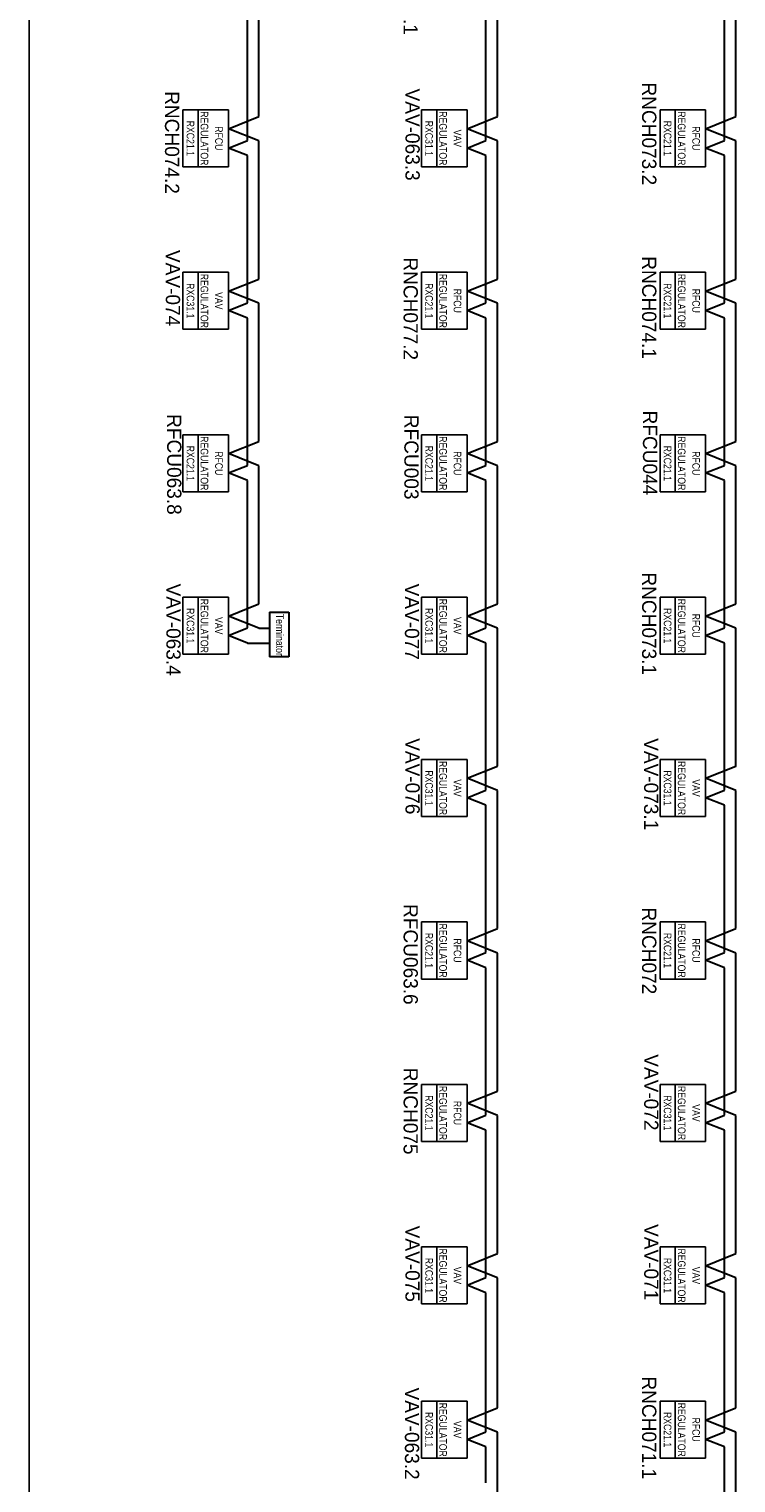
# Model space of a CAD drawing. Header units: millimetres. Extents: x -4295 to 10692, y -6128 to -188.
# Tile 22 of 30: x 8546 to 9300, y -4718 to -3167. Entities that reach past the tile are written whole.
import ezdxf
from ezdxf.enums import TextEntityAlignment as Align

# ---------------------------------------------------------------- set-up
doc = ezdxf.new("R2010")
doc.units = ezdxf.units.MM
doc.linetypes.add('DOT2', pattern=[0.125, 0, -0.125])
for name, color, linetype in [('AIS_tabelka', 184, 'Continuous'), ('BACnet_LON', 170, 'Continuous'), ('BMS_podkład', 184, 'DOT2')]:
    doc.layers.add(name, color=color, linetype=linetype)
doc.layers.add('ETHERNET', color=10, linetype='Continuous', lineweight=30)
doc.styles.add('VARSOVIA', font='ARIALN.TTF')

msp = doc.modelspace()

# ---------------------------------------------------------------- linework, layer by layer
at = {"layer": 'AIS_tabelka', "color": 6}
msp.add_line((8546.1, -514.5), (8546.1, -6004.5), dxfattribs=at)
at = {"layer": 'BACnet_LON'}
for p, q in [((8710.2, -3253.6), (8726.4, -3253.6)), ((8710.2, -3253.6), (8710.2, -3314.3)), ((8726.4, -3253.6), (8726.4, -3314.3)), ((8726.4, -3253.6), (8742.6, -3253.6)), ((8726.4, -3253.6), (8726.4, -3314.3)), ((8742.6, -3253.6), (8758.8, -3253.6)), ((8758.8, -3253.6), (8758.8, -3314.3)), ((8964.8, -3253.6), (8981, -3253.6)), ((8964.8, -3253.6), (8964.8, -3314.3)), ((8981, -3253.6), (8981, -3314.3)), ((8981, -3253.6), (8997.2, -3253.6)), ((8981, -3253.6), (8981, -3314.3)), ((8997.2, -3253.6), (9013.4, -3253.6)), ((9013.4, -3253.6), (9013.4, -3314.3)), ((9219.3, -3253.6), (9235.5, -3253.6)), ((9219.3, -3253.6), (9219.3, -3314.3)), ((9235.5, -3253.6), (9235.5, -3314.3)), ((9235.5, -3253.6), (9251.7, -3253.6)), ((9235.5, -3253.6), (9235.5, -3314.3)), ((9251.7, -3253.6), (9267.9, -3253.6)), ((9267.9, -3253.6), (9267.9, -3314.3)), ((8726.4, -3314.3), (8710.2, -3314.3)), ((8742.6, -3314.3), (8726.4, -3314.3)), ((8758.8, -3314.3), (8742.6, -3314.3)), ((8981, -3314.3), (8964.8, -3314.3)), ((8997.2, -3314.3), (8981, -3314.3)), ((9013.4, -3314.3), (8997.2, -3314.3)), ((9235.5, -3314.3), (9219.3, -3314.3)), ((9251.7, -3314.3), (9235.5, -3314.3)), ((9267.9, -3314.3), (9251.7, -3314.3)), ((8710.2, -3426.8), (8726.4, -3426.8)), ((8710.2, -3426.8), (8710.2, -3487.6)), ((8726.4, -3426.8), (8726.4, -3487.6)), ((8726.4, -3426.8), (8742.6, -3426.8)), ((8726.4, -3426.8), (8726.4, -3487.6)), ((8742.6, -3426.8), (8758.8, -3426.8)), ((8758.8, -3426.8), (8758.8, -3487.6)), ((8964.8, -3426.8), (8981, -3426.8)), ((8964.8, -3426.8), (8964.8, -3487.6)), ((8981, -3426.8), (8981, -3487.6)), ((8981, -3426.8), (8997.2, -3426.8)), ((8981, -3426.8), (8981, -3487.6)), ((8997.2, -3426.8), (9013.4, -3426.8)), ((9013.4, -3426.8), (9013.4, -3487.6)), ((9219.3, -3426.8), (9235.5, -3426.8)), ((9219.3, -3426.8), (9219.3, -3487.6)), ((9235.5, -3426.8), (9235.5, -3487.6)), ((9235.5, -3426.8), (9251.7, -3426.8)), ((9235.5, -3426.8), (9235.5, -3487.6)), ((9251.7, -3426.8), (9267.9, -3426.8)), ((9267.9, -3426.8), (9267.9, -3487.6)), ((8726.4, -3487.6), (8710.2, -3487.6)), ((8742.6, -3487.6), (8726.4, -3487.6)), ((8758.8, -3487.6), (8742.6, -3487.6)), ((8981, -3487.6), (8964.8, -3487.6)), ((8997.2, -3487.6), (8981, -3487.6)), ((9013.4, -3487.6), (8997.2, -3487.6)), ((9235.5, -3487.6), (9219.3, -3487.6)), ((9251.7, -3487.6), (9235.5, -3487.6)), ((9267.9, -3487.6), (9251.7, -3487.6)), ((8710.2, -3600.1), (8726.4, -3600.1)), ((8710.2, -3600.1), (8710.2, -3660.8)), ((8726.4, -3600.1), (8726.4, -3660.8)), ((8726.4, -3600.1), (8742.6, -3600.1)), ((8726.4, -3600.1), (8726.4, -3660.8)), ((8742.6, -3600.1), (8758.8, -3600.1)), ((8758.8, -3600.1), (8758.8, -3660.8)), ((8964.8, -3600.1), (8981, -3600.1)), ((8964.8, -3600.1), (8964.8, -3660.8)), ((8981, -3600.1), (8981, -3660.8)), ((8981, -3600.1), (8997.2, -3600.1)), ((8981, -3600.1), (8981, -3660.8)), ((8997.2, -3600.1), (9013.4, -3600.1)), ((9013.4, -3600.1), (9013.4, -3660.8)), ((9219.3, -3600.1), (9235.5, -3600.1)), ((9219.3, -3600.1), (9219.3, -3660.8)), ((9235.5, -3600.1), (9235.5, -3660.8)), ((9235.5, -3600.1), (9251.7, -3600.1)), ((9235.5, -3600.1), (9235.5, -3660.8)), ((9251.7, -3600.1), (9267.9, -3600.1)), ((9267.9, -3600.1), (9267.9, -3660.8)), ((8726.4, -3660.8), (8710.2, -3660.8)), ((8742.6, -3660.8), (8726.4, -3660.8)), ((8758.8, -3660.8), (8742.6, -3660.8)), ((8981, -3660.8), (8964.8, -3660.8)), ((8997.2, -3660.8), (8981, -3660.8)), ((9013.4, -3660.8), (8997.2, -3660.8)), ((9235.5, -3660.8), (9219.3, -3660.8)), ((9251.7, -3660.8), (9235.5, -3660.8)), ((9267.9, -3660.8), (9251.7, -3660.8)), ((8710.2, -3773.3), (8726.4, -3773.3)), ((8710.2, -3773.3), (8710.2, -3834.1)), ((8726.4, -3773.3), (8726.4, -3834.1)), ((8726.4, -3773.3), (8742.6, -3773.3)), ((8726.4, -3773.3), (8726.4, -3834.1)), ((8742.6, -3773.3), (8758.8, -3773.3)), ((8758.8, -3773.3), (8758.8, -3834.1)), ((8964.8, -3773.3), (8981, -3773.3)), ((8964.8, -3773.3), (8964.8, -3834.1)), ((8981, -3773.3), (8981, -3834.1)), ((8981, -3773.3), (8997.2, -3773.3)), ((8981, -3773.3), (8981, -3834.1)), ((8997.2, -3773.3), (9013.4, -3773.3)), ((9013.4, -3773.3), (9013.4, -3834.1)), ((9219.3, -3773.3), (9235.5, -3773.3)), ((9219.3, -3773.3), (9219.3, -3834.1)), ((9235.5, -3773.3), (9235.5, -3834.1)), ((9235.5, -3773.3), (9251.7, -3773.3)), ((9235.5, -3773.3), (9235.5, -3834.1)), ((9251.7, -3773.3), (9267.9, -3773.3)), ((9267.9, -3773.3), (9267.9, -3834.1)), ((8726.4, -3834.1), (8710.2, -3834.1)), ((8742.6, -3834.1), (8726.4, -3834.1)), ((8758.8, -3834.1), (8742.6, -3834.1)), ((8981, -3834.1), (8964.8, -3834.1)), ((8997.2, -3834.1), (8981, -3834.1)), ((9013.4, -3834.1), (8997.2, -3834.1)), ((9235.5, -3834.1), (9219.3, -3834.1)), ((9251.7, -3834.1), (9235.5, -3834.1)), ((9267.9, -3834.1), (9251.7, -3834.1)), ((8964.8, -3946.4), (8981, -3946.4)), ((8964.8, -3946.4), (8964.8, -4007.1)), ((8981, -3946.4), (8981, -4007.1)), ((8981, -3946.4), (8997.2, -3946.4)), ((8981, -3946.4), (8981, -4007.1)), ((8997.2, -3946.4), (9013.4, -3946.4)), ((9013.4, -3946.4), (9013.4, -4007.1)), ((9219.3, -3946.4), (9235.5, -3946.4)), ((9219.3, -3946.4), (9219.3, -4007.1)), ((9235.5, -3946.4), (9235.5, -4007.1)), ((9235.5, -3946.4), (9251.7, -3946.4)), ((9235.5, -3946.4), (9235.5, -4007.1)), ((9251.7, -3946.4), (9267.9, -3946.4)), ((9267.9, -3946.4), (9267.9, -4007.1)), ((8981, -4007.1), (8964.8, -4007.1)), ((8997.2, -4007.1), (8981, -4007.1)), ((9013.4, -4007.1), (8997.2, -4007.1)), ((9235.5, -4007.1), (9219.3, -4007.1)), ((9251.7, -4007.1), (9235.5, -4007.1)), ((9267.9, -4007.1), (9251.7, -4007.1)), ((8964.8, -4119.6), (8981, -4119.6)), ((8964.8, -4119.6), (8964.8, -4180.4)), ((8981, -4119.6), (8981, -4180.4)), ((8981, -4119.6), (8997.2, -4119.6)), ((8981, -4119.6), (8981, -4180.4)), ((8997.2, -4119.6), (9013.4, -4119.6)), ((9013.4, -4119.6), (9013.4, -4180.4)), ((9219.3, -4119.6), (9235.5, -4119.6)), ((9219.3, -4119.6), (9219.3, -4180.4)), ((9235.5, -4119.6), (9235.5, -4180.4)), ((9235.5, -4119.6), (9251.7, -4119.6)), ((9235.5, -4119.6), (9235.5, -4180.4)), ((9251.7, -4119.6), (9267.9, -4119.6)), ((9267.9, -4119.6), (9267.9, -4180.4)), ((8981, -4180.4), (8964.8, -4180.4)), ((8997.2, -4180.4), (8981, -4180.4)), ((9013.4, -4180.4), (8997.2, -4180.4)), ((9235.5, -4180.4), (9219.3, -4180.4)), ((9251.7, -4180.4), (9235.5, -4180.4)), ((9267.9, -4180.4), (9251.7, -4180.4)), ((8964.8, -4292.9), (8981, -4292.9)), ((8964.8, -4292.9), (8964.8, -4353.6)), ((8981, -4292.9), (8981, -4353.6)), ((8981, -4292.9), (8997.2, -4292.9)), ((8981, -4292.9), (8981, -4353.6)), ((8997.2, -4292.9), (9013.4, -4292.9)), ((9013.4, -4292.9), (9013.4, -4353.6)), ((9219.3, -4292.9), (9235.5, -4292.9)), ((9219.3, -4292.9), (9219.3, -4353.6)), ((9235.5, -4292.9), (9235.5, -4353.6)), ((9235.5, -4292.9), (9251.7, -4292.9)), ((9235.5, -4292.9), (9235.5, -4353.6)), ((9251.7, -4292.9), (9267.9, -4292.9)), ((9267.9, -4292.9), (9267.9, -4353.6)), ((8981, -4353.6), (8964.8, -4353.6)), ((8997.2, -4353.6), (8981, -4353.6)), ((9013.4, -4353.6), (8997.2, -4353.6)), ((9235.5, -4353.6), (9219.3, -4353.6)), ((9251.7, -4353.6), (9235.5, -4353.6)), ((9267.9, -4353.6), (9251.7, -4353.6)), ((8964.8, -4466.1), (8981, -4466.1)), ((8964.8, -4466.1), (8964.8, -4526.9)), ((8981, -4466.1), (8981, -4526.9)), ((8981, -4466.1), (8997.2, -4466.1)), ((8981, -4466.1), (8981, -4526.9)), ((8997.2, -4466.1), (9013.4, -4466.1)), ((9013.4, -4466.1), (9013.4, -4526.9)), ((9219.3, -4466.1), (9235.5, -4466.1)), ((9219.3, -4466.1), (9219.3, -4526.9)), ((9235.5, -4466.1), (9235.5, -4526.9)), ((9235.5, -4466.1), (9251.7, -4466.1)), ((9235.5, -4466.1), (9235.5, -4526.9)), ((9251.7, -4466.1), (9267.9, -4466.1)), ((9267.9, -4466.1), (9267.9, -4526.9)), ((8981, -4526.9), (8964.8, -4526.9)), ((8997.2, -4526.9), (8981, -4526.9)), ((9013.4, -4526.9), (8997.2, -4526.9)), ((9235.5, -4526.9), (9219.3, -4526.9)), ((9251.7, -4526.9), (9235.5, -4526.9)), ((9267.9, -4526.9), (9251.7, -4526.9)), ((8964.8, -4630.6), (8981, -4630.6)), ((8964.8, -4630.6), (8964.8, -4691.3)), ((8981, -4630.6), (8981, -4691.3)), ((8981, -4630.6), (8997.2, -4630.6)), ((8981, -4630.6), (8981, -4691.3)), ((8997.2, -4630.6), (9013.4, -4630.6)), ((9013.4, -4630.6), (9013.4, -4691.3)), ((9219.3, -4630.6), (9235.5, -4630.6)), ((9219.3, -4630.6), (9219.3, -4691.3)), ((9235.5, -4630.6), (9235.5, -4691.3)), ((9235.5, -4630.6), (9251.7, -4630.6)), ((9235.5, -4630.6), (9235.5, -4691.3)), ((9251.7, -4630.6), (9267.9, -4630.6)), ((9267.9, -4630.6), (9267.9, -4691.3)), ((8981, -4691.3), (8964.8, -4691.3)), ((8997.2, -4691.3), (8981, -4691.3)), ((9013.4, -4691.3), (8997.2, -4691.3)), ((9235.5, -4691.3), (9219.3, -4691.3)), ((9251.7, -4691.3), (9235.5, -4691.3)), ((9267.9, -4691.3), (9251.7, -4691.3))]:
    msp.add_line(p, q, dxfattribs=at)
at = {"layer": 'ETHERNET'}
for p, q in [((9300.3, -3231.2), (9300.3, -3113.4)), ((8779, -3167.5), (8779, -3129.2)), ((9033.6, -3167.5), (9033.6, -3129.2)), ((9288.2, -3256.7), (9288.2, -3129.2)), ((8791.2, -3260.7), (8791.2, -3151.7)), ((8791.2, -3260.7), (8791.2, -3151.7)), ((9045.8, -3260.7), (9045.8, -3151.7)), ((8779, -3286.2), (8779, -3167.5)), ((8779, -3286.2), (8779, -3167.5)), ((9033.6, -3286.2), (9033.6, -3167.5)), ((8791.2, -3260.7), (8791.2, -3231.2)), ((8791.2, -3260.7), (8791.2, -3231.2)), ((9045.8, -3260.7), (9045.8, -3231.2)), ((9300.3, -3260.7), (9300.3, -3231.2)), ((9300.3, -3260.7), (9300.3, -3231.2)), ((8779, -3286.2), (8779, -3243.3)), ((9288.2, -3286.2), (9288.2, -3243.3)), ((8758.8, -3273.7), (8791.2, -3260.7)), ((9013.4, -3273.7), (9045.8, -3260.7)), ((9267.9, -3273.7), (9300.3, -3260.7)), ((8791.2, -3286.6), (8758.8, -3273.7)), ((8758.8, -3294.3), (8779, -3286.2)), ((9045.8, -3286.6), (9013.4, -3273.7)), ((9013.4, -3294.3), (9033.6, -3286.2)), ((9300.3, -3286.6), (9267.9, -3273.7)), ((9267.9, -3294.3), (9288.2, -3286.2)), ((8779, -3302.4), (8758.8, -3294.3)), ((8791.2, -3325), (8791.2, -3286.6)), ((9033.6, -3302.4), (9013.4, -3294.3)), ((9045.8, -3325), (9045.8, -3286.6)), ((9288.2, -3302.4), (9267.9, -3294.3)), ((9300.3, -3325), (9300.3, -3286.6)), ((8779, -3340.7), (8779, -3302.4)), ((9033.6, -3416.6), (9033.6, -3302.4)), ((9288.2, -3340.7), (9288.2, -3302.4)), ((8791.2, -3434), (8791.2, -3325)), ((9045.8, -3434), (9045.8, -3325)), ((9300.3, -3434), (9300.3, -3325)), ((9300.3, -3434), (9300.3, -3325)), ((8779, -3459.5), (8779, -3340.7)), ((9288.2, -3459.5), (9288.2, -3340.7)), ((9288.2, -3459.5), (9288.2, -3340.7)), ((8791.2, -3434), (8791.2, -3404.4)), ((9045.8, -3434), (9045.8, -3404.4)), ((9300.3, -3434), (9300.3, -3404.4)), ((9300.3, -3434), (9300.3, -3404.4)), ((9033.6, -3459.5), (9033.6, -3416.6)), ((9288.2, -3459.5), (9288.2, -3416.6)), ((8758.8, -3446.9), (8791.2, -3434)), ((9013.4, -3446.9), (9045.8, -3434)), ((9267.9, -3446.9), (9300.3, -3434)), ((8791.2, -3459.9), (8758.8, -3446.9)), ((9045.8, -3459.9), (9013.4, -3446.9)), ((9300.3, -3459.9), (9267.9, -3446.9)), ((8758.8, -3467.6), (8779, -3459.5)), ((8779, -3475.7), (8758.8, -3467.6)), ((8791.2, -3498.2), (8791.2, -3459.9)), ((9013.4, -3467.6), (9033.6, -3459.5)), ((9033.6, -3475.7), (9013.4, -3467.6)), ((9045.8, -3498.2), (9045.8, -3459.9)), ((9267.9, -3467.6), (9288.2, -3459.5)), ((9288.2, -3475.7), (9267.9, -3467.6)), ((9300.3, -3498.2), (9300.3, -3459.9)), ((8779, -3514), (8779, -3475.7)), ((9033.6, -3514), (9033.6, -3475.7)), ((9288.2, -3514), (9288.2, -3475.7)), ((8791.2, -3607.2), (8791.2, -3498.2)), ((9045.8, -3607.2), (9045.8, -3498.2)), ((9300.3, -3607.2), (9300.3, -3498.2)), ((9300.3, -3607.2), (9300.3, -3498.2)), ((8779, -3619.4), (8779, -3514)), ((9033.6, -3632.7), (9033.6, -3514)), ((9288.2, -3632.7), (9288.2, -3514)), ((9288.2, -3632.7), (9288.2, -3514)), ((8791.2, -3607.2), (8791.2, -3577.7)), ((8791.2, -3607.2), (8791.2, -3577.7)), ((9045.8, -3607.2), (9045.8, -3577.7)), ((9045.8, -3607.2), (9045.8, -3577.7)), ((9300.3, -3607.2), (9300.3, -3577.7)), ((9300.3, -3607.2), (9300.3, -3577.7)), ((8779, -3632.7), (8779, -3589.8)), ((9033.6, -3632.7), (9033.6, -3589.8)), ((9288.2, -3632.7), (9288.2, -3589.8)), ((8758.8, -3620.2), (8791.2, -3607.2)), ((9013.4, -3620.2), (9045.8, -3607.2)), ((9267.9, -3620.2), (9300.3, -3607.2)), ((8791.2, -3633.1), (8758.8, -3620.2)), ((9045.8, -3633.1), (9013.4, -3620.2)), ((9300.3, -3633.1), (9267.9, -3620.2)), ((8758.8, -3640.8), (8779, -3632.7)), ((8779, -3648.9), (8758.8, -3640.8)), ((8791.2, -3671.5), (8791.2, -3633.1)), ((9013.4, -3640.8), (9033.6, -3632.7)), ((9033.6, -3648.9), (9013.4, -3640.8)), ((9045.8, -3671.5), (9045.8, -3633.1)), ((9267.9, -3640.8), (9288.2, -3632.7)), ((9288.2, -3648.9), (9267.9, -3640.8)), ((9300.3, -3671.5), (9300.3, -3633.1)), ((8779, -3687.2), (8779, -3648.9)), ((9033.6, -3687.2), (9033.6, -3648.9)), ((9288.2, -3687.2), (9288.2, -3648.9)), ((8791.2, -3780.5), (8791.2, -3671.5)), ((9045.8, -3780.5), (9045.8, -3671.5)), ((9300.3, -3780.5), (9300.3, -3671.5)), ((9300.3, -3780.5), (9300.3, -3671.5)), ((8779, -3806), (8779, -3687.2)), ((9033.6, -3806), (9033.6, -3687.2)), ((9288.2, -3806), (9288.2, -3687.2)), ((9288.2, -3806), (9288.2, -3687.2)), ((8791.2, -3780.5), (8791.2, -3750.9)), ((9045.8, -3780.5), (9045.8, -3750.9)), ((9045.8, -3780.5), (9045.8, -3750.9)), ((9300.3, -3780.5), (9300.3, -3750.9)), ((9300.3, -3780.5), (9300.3, -3750.9)), ((9033.6, -3806), (9033.6, -3763.1)), ((9288.2, -3806), (9288.2, -3763.1)), ((8758.8, -3793.4), (8791.2, -3780.5)), ((9013.4, -3793.4), (9045.8, -3780.5)), ((9267.9, -3793.4), (9300.3, -3780.5)), ((8791.2, -3806.4), (8758.8, -3793.4)), ((8802.7, -3789.3), (8802.7, -3837)), ((8802.7, -3789.3), (8823.3, -3789.3)), ((8823.3, -3789.3), (8823.3, -3837)), ((9045.8, -3806.4), (9013.4, -3793.4)), ((9300.3, -3806.4), (9267.9, -3793.4)), ((8758.8, -3814.1), (8779, -3806)), ((8791.2, -3806.4), (8802.7, -3806.4)), ((9013.4, -3814.1), (9033.6, -3806)), ((9045.8, -3844.7), (9045.8, -3806.4)), ((9267.9, -3814.1), (9288.2, -3806)), ((9300.3, -3844.7), (9300.3, -3806.4)), ((8779, -3822.2), (8758.8, -3814.1)), ((8779, -3822.2), (8802.7, -3822.2)), ((9033.6, -3822.2), (9013.4, -3814.1)), ((9033.6, -3860.5), (9033.6, -3822.2)), ((9288.2, -3822.2), (9267.9, -3814.1)), ((9288.2, -3860.5), (9288.2, -3822.2)), ((8823.3, -3837), (8802.7, -3837)), ((9045.8, -3953.5), (9045.8, -3844.5)), ((9300.3, -3953.5), (9300.3, -3844.5)), ((9300.3, -3953.7), (9300.3, -3844.7)), ((9033.6, -3979), (9033.6, -3860.3)), ((9288.2, -3979), (9288.2, -3860.3)), ((9288.2, -3979.2), (9288.2, -3860.5)), ((9033.6, -3979), (9033.6, -3936.1)), ((9045.8, -3953.5), (9045.8, -3923.9)), ((9045.8, -3953.5), (9045.8, -3923.9)), ((9288.2, -3979), (9288.2, -3936.1)), ((9300.3, -3953.5), (9300.3, -3923.9)), ((9300.3, -3953.5), (9300.3, -3923.9)), ((9013.4, -3966.4), (9045.8, -3953.5)), ((9045.8, -3979.4), (9013.4, -3966.4)), ((9267.9, -3966.4), (9300.3, -3953.5)), ((9300.3, -3979.4), (9267.9, -3966.4)), ((9013.4, -3987.1), (9033.6, -3979)), ((9045.8, -4017.7), (9045.8, -3979.4)), ((9267.9, -3987.1), (9288.2, -3979)), ((9300.3, -4017.7), (9300.3, -3979.4)), ((9033.6, -3995.2), (9013.4, -3987.1)), ((9033.6, -4033.5), (9033.6, -3995.2)), ((9288.2, -3995.2), (9267.9, -3987.1)), ((9288.2, -4033.5), (9288.2, -3995.2)), ((9045.8, -4126.7), (9045.8, -4017.7)), ((9300.3, -4126.7), (9300.3, -4017.7)), ((9033.6, -4152.2), (9033.6, -4033.5)), ((9288.2, -4152.2), (9288.2, -4033.5)), ((9045.8, -4126.7), (9045.8, -4097.2)), ((9045.8, -4126.7), (9045.8, -4097.2)), ((9300.3, -4126.7), (9300.3, -4097.2)), ((9033.6, -4152.2), (9033.6, -4109.3)), ((9013.4, -4139.7), (9045.8, -4126.7)), ((9267.9, -4139.7), (9300.3, -4126.7)), ((9045.8, -4152.7), (9013.4, -4139.7)), ((9013.4, -4160.3), (9033.6, -4152.2)), ((9045.8, -4191), (9045.8, -4152.7)), ((9300.3, -4152.7), (9267.9, -4139.7)), ((9267.9, -4160.3), (9288.2, -4152.2)), ((9300.3, -4191), (9300.3, -4152.7)), ((9033.6, -4168.4), (9013.4, -4160.3)), ((9033.6, -4206.8), (9033.6, -4168.4)), ((9288.2, -4168.4), (9267.9, -4160.3)), ((9288.2, -4206.8), (9288.2, -4168.4)), ((9045.8, -4300), (9045.8, -4191)), ((9300.3, -4300), (9300.3, -4191)), ((9300.3, -4300), (9300.3, -4191)), ((9033.6, -4325.5), (9033.6, -4206.8)), ((9288.2, -4325.5), (9288.2, -4206.8)), ((9288.2, -4325.5), (9288.2, -4206.8)), ((9045.8, -4300), (9045.8, -4270.4)), ((9045.8, -4300), (9045.8, -4270.4)), ((9300.3, -4300), (9300.3, -4270.4)), ((9300.3, -4300), (9300.3, -4270.4)), ((9033.6, -4325.5), (9033.6, -4282.6)), ((9288.2, -4325.5), (9288.2, -4282.6)), ((9013.4, -4312.9), (9045.8, -4300)), ((9267.9, -4312.9), (9300.3, -4300)), ((9045.8, -4325.9), (9013.4, -4312.9)), ((9300.3, -4325.9), (9267.9, -4312.9)), ((9013.4, -4333.6), (9033.6, -4325.5)), ((9033.6, -4341.7), (9013.4, -4333.6)), ((9045.8, -4473.2), (9045.8, -4325.9)), ((9267.9, -4333.6), (9288.2, -4325.5)), ((9288.2, -4341.7), (9267.9, -4333.6)), ((9300.3, -4364.2), (9300.3, -4325.9)), ((9033.6, -4498.7), (9033.6, -4341.7)), ((9288.2, -4380), (9288.2, -4341.7)), ((9300.3, -4473.2), (9300.3, -4364.2)), ((9288.2, -4498.7), (9288.2, -4380)), ((9013.4, -4486.2), (9045.8, -4473.2)), ((9267.9, -4486.2), (9300.3, -4473.2)), ((9045.8, -4499.2), (9013.4, -4486.2)), ((9300.3, -4499.2), (9267.9, -4486.2)), ((9013.4, -4506.8), (9033.6, -4498.7)), ((9033.6, -4514.9), (9013.4, -4506.8)), ((9045.8, -4637.7), (9045.8, -4499.2)), ((9267.9, -4506.8), (9288.2, -4498.7)), ((9288.2, -4514.9), (9267.9, -4506.8)), ((9300.3, -4637.7), (9300.3, -4499.2)), ((9033.6, -4663.2), (9033.6, -4514.9)), ((9288.2, -4663.2), (9288.2, -4514.9)), ((9045.8, -4637.7), (9045.8, -4608.2)), ((9045.8, -4637.7), (9045.8, -4608.2)), ((9300.3, -4637.7), (9300.3, -4608.2)), ((9033.6, -4663.2), (9033.6, -4620.3)), ((9013.4, -4650.7), (9045.8, -4637.7)), ((9045.8, -4663.6), (9013.4, -4650.7)), ((9267.9, -4650.7), (9300.3, -4637.7)), ((9300.3, -4663.6), (9267.9, -4650.7)), ((9013.4, -4671.3), (9033.6, -4663.2)), ((9045.8, -4702), (9045.8, -4663.6)), ((9267.9, -4671.3), (9288.2, -4663.2)), ((9300.3, -4702), (9300.3, -4663.6)), ((9033.6, -4679.4), (9013.4, -4671.3)), ((9033.6, -4717.7), (9033.6, -4679.4)), ((9288.2, -4679.4), (9267.9, -4671.3)), ((9288.2, -4717.7), (9288.2, -4679.4)), ((9300.3, -4801.8), (9300.3, -4692.8)), ((9045.8, -4801.8), (9045.8, -4702)), ((9288.2, -4827.3), (9288.2, -4708.6))]:
    msp.add_line(p, q, dxfattribs=at)

# ---------------------------------------------------------------- texts
at = {"layer": 'BMS_podkład', "color": 4}
for s, p in [('RNCH077.1', (8953.3, -3064.2)), ('RNCH074.2', (8698.7, -3233.7)), ('VAV-063.3', (8955.3, -3230.9)), ('RNCH073.2', (9207.8, -3224.4)), ('VAV-074', (8699.6, -3403)), ('RNCH077.2', (8953.3, -3410.9)), ('RNCH074.1', (9207.8, -3409.7)), ('RFCU063.8', (8701, -3578.1)), ('RFCU003', (8954.1, -3578.8)), ('RFCU044', (9208.7, -3574.3)), ('RNCH073.1', (9207.8, -3746.8)), ('VAV-063.4', (8700.2, -3758.8)), ('VAV-077', (8954.7, -3758.8)), ('VAV-076', (8955.3, -3923.6)), ('VAV-073.1', (9209.9, -3923.6)), ('RFCU063.6', (8953.3, -4100.5)), ('RNCH072', (9207.8, -4104.1)), ('VAV-072', (9210, -4260.6)), ('RNCH075', (8953.3, -4275)), ('VAV-075', (8955.3, -4443.4)), ('VAV-071', (9210, -4441.7)), ('VAV-063.2', (8954.7, -4616)), ('RNCH071.1', (9207.8, -4604.2))]:
    msp.add_text(s, height=15.19, rotation=270, dxfattribs=at).set_placement(p, align=Align.MIDDLE_LEFT)
at = {"layer": 'BMS_podkład', "style": 'VARSOVIA'}
for s, p in [('REGULATOR', (8733.2, -3284)), ('REGULATOR', (8987.8, -3284)), ('REGULATOR', (9242.4, -3284)), ('RXC21.1', (8718.3, -3284)), ('RXC31.1', (8972.9, -3284)), ('RXC21.1', (9227.4, -3284)), ('RFCU', (8748.7, -3284)), ('VAV', (9003.2, -3284)), ('RFCU', (9257.8, -3284)), ('RXC31.1', (8718.3, -3457.2)), ('REGULATOR', (8733.2, -3457.3)), ('RXC21.1', (8972.9, -3457.2)), ('REGULATOR', (8987.8, -3457.3)), ('RXC21.1', (9227.4, -3457.2)), ('REGULATOR', (9242.4, -3457.3)), ('VAV', (8748.7, -3457.2)), ('RFCU', (9003.2, -3457.2)), ('RFCU', (9257.8, -3457.2)), ('RXC21.1', (8718.3, -3630.5)), ('REGULATOR', (8733.2, -3630.5)), ('RXC21.1', (8972.9, -3630.5)), ('REGULATOR', (8987.8, -3630.5)), ('RXC21.1', (9227.4, -3630.5)), ('REGULATOR', (9242.4, -3630.5)), ('RFCU', (8748.7, -3630.5)), ('RFCU', (9003.2, -3630.5)), ('RFCU', (9257.8, -3630.5)), ('REGULATOR', (8733.2, -3803.8)), ('REGULATOR', (8987.8, -3803.8)), ('REGULATOR', (9242.4, -3803.8)), ('RXC31.1', (8718.3, -3803.7)), ('VAV', (8748.7, -3803.7)), ('RXC31.1', (8972.9, -3803.7)), ('VAV', (9003.2, -3803.7)), ('RXC21.1', (9227.4, -3803.7)), ('RFCU', (9257.8, -3803.7)), ('REGULATOR', (8987.8, -3976.8)), ('REGULATOR', (9242.4, -3976.8)), ('RXC31.1', (8972.9, -3976.7)), ('VAV', (9003.2, -3976.7)), ('RXC31.1', (9227.4, -3976.7)), ('VAV', (9257.8, -3976.7)), ('REGULATOR', (8987.8, -4150.1)), ('REGULATOR', (9242.4, -4150.1)), ('RXC21.1', (8972.9, -4150)), ('RFCU', (9003.2, -4150)), ('RXC21.1', (9227.4, -4150)), ('RFCU', (9257.8, -4150)), ('REGULATOR', (8987.8, -4323.3)), ('REGULATOR', (9242.4, -4323.3)), ('RXC21.1', (8972.9, -4323.2)), ('RXC31.1', (9227.4, -4323.2)), ('RFCU', (9003.2, -4323.2)), ('VAV', (9257.8, -4323.2)), ('RXC31.1', (8972.9, -4496.5)), ('REGULATOR', (8987.8, -4496.6)), ('RXC31.1', (9227.4, -4496.5)), ('REGULATOR', (9242.4, -4496.6)), ('VAV', (9003.2, -4496.5)), ('VAV', (9257.8, -4496.5)), ('REGULATOR', (8987.8, -4661)), ('REGULATOR', (9242.4, -4661)), ('RXC31.1', (8972.9, -4660.9)), ('RXC21.1', (9227.4, -4660.9)), ('RFCU', (9257.8, -4660.9)), ('VAV', (9003.2, -4660.9))]:
    msp.add_text(s, height=8.1, rotation=270, dxfattribs=at).set_placement(p, align=Align.MIDDLE_CENTER)
at = {"layer": 'ETHERNET', "style": 'VARSOVIA'}
msp.add_text('Terminator', height=8.1, rotation=270, dxfattribs=at).set_placement((8813.7, -3813.4), align=Align.MIDDLE_CENTER)

doc.saveas('drawing.dxf')
